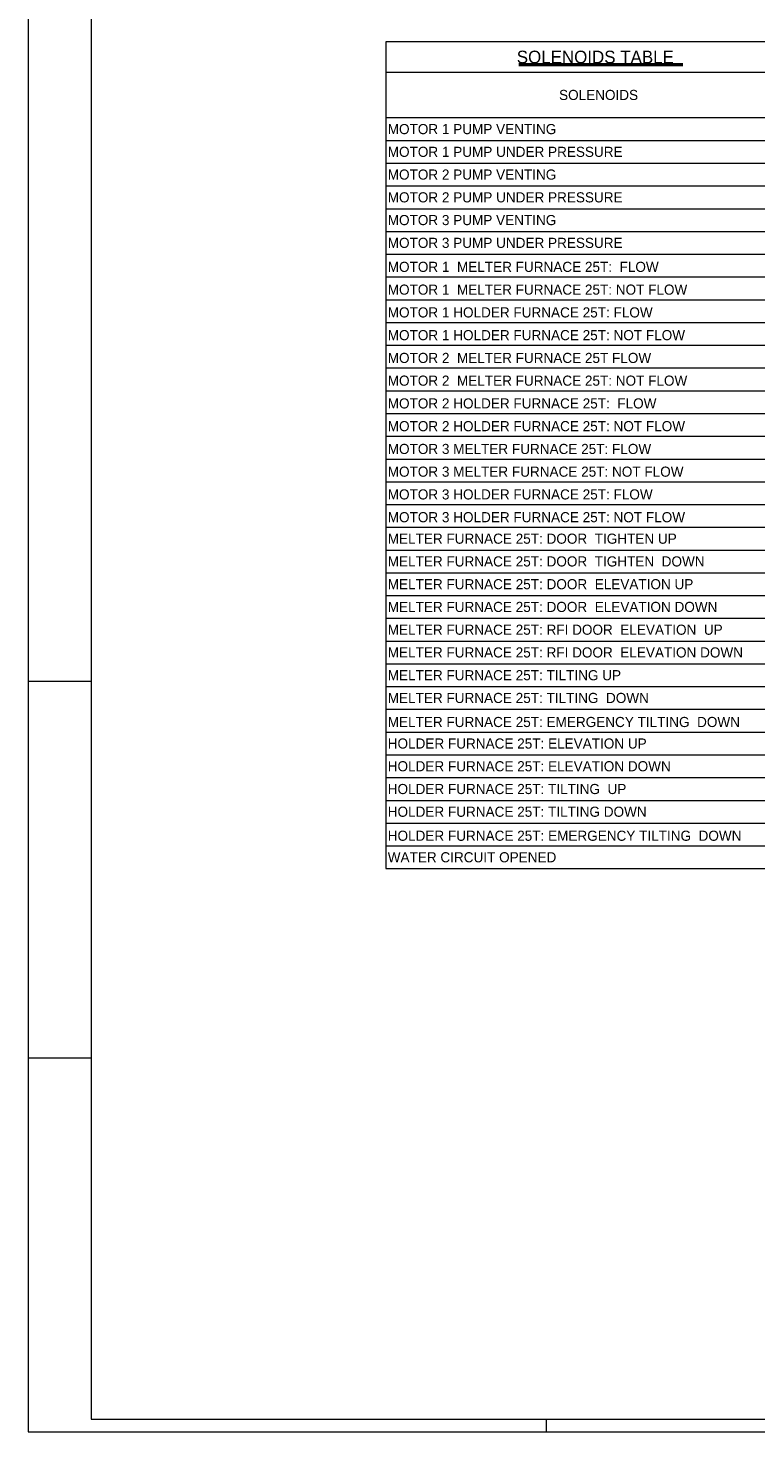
# Model space of a CAD drawing. Header units: millimetres. Extents: x 0 to 203, y 0 to 47.
# Tile 99 of 196: x 68 to 84, y 0 to 31. Entities that reach past the tile are written whole.
import ezdxf

# ---------------------------------------------------------------- set-up
doc = ezdxf.new("R2010")
doc.units = ezdxf.units.MM
doc.layers.add('PDF_Geomertry', color=7, linetype='Continuous')
doc.layers.add('PDF_Text', color=7, linetype='Continuous')
doc.styles.add('PDF Arial', font='txt')
doc.styles.add('PDF Arial Bold', font='txt')

msp = doc.modelspace()

# ---------------------------------------------------------------- linework, layer by layer
at = {"layer": 'PDF_Geomertry', "lineweight": 15}
for points in [[(68.346, 0.003), (134.469, 0.003), (134.469, 46.773), (68.346, 46.773), (68.346, 0.003)], [(69.736, 0.281), (134.191, 0.281), (134.191, 46.495), (69.736, 46.495), (69.736, 0.281)], [(76.209, 12.394), (116.418, 12.394), (116.418, 30.579), (76.209, 30.579), (76.209, 12.394)]]:
    msp.add_lwpolyline(points, close=True, dxfattribs=at)
at = {"layer": 'PDF_Geomertry', "lineweight": 50}
msp.add_lwpolyline([(79.133, 30.078), (82.739, 30.078)], dxfattribs=at)
at = {"layer": 'PDF_Geomertry', "lineweight": 15}
for points in [[(76.209, 29.912), (116.418, 29.912)], [(76.209, 28.911), (116.418, 28.911)], [(76.209, 28.41), (116.418, 28.41)], [(76.209, 27.91), (116.418, 27.91)], [(76.209, 27.409), (116.418, 27.409)], [(76.209, 26.909), (116.418, 26.909)], [(76.209, 26.408), (116.418, 26.408)], [(76.209, 25.908), (116.418, 25.908)], [(76.209, 25.407), (116.418, 25.407)], [(76.209, 24.907), (116.418, 24.907)], [(76.209, 24.406), (116.418, 24.406)], [(76.209, 23.906), (116.418, 23.906)], [(76.209, 23.405), (116.418, 23.405)], [(76.209, 22.905), (116.418, 22.905)], [(76.209, 22.404), (116.418, 22.404)], [(76.209, 21.904), (116.418, 21.904)], [(76.209, 21.403), (116.418, 21.403)], [(76.209, 20.902), (116.418, 20.902)], [(76.209, 20.402), (116.418, 20.402)], [(76.209, 19.901), (116.418, 19.901)], [(76.209, 19.401), (116.418, 19.401)], [(76.209, 18.901), (116.418, 18.901)], [(76.209, 18.4), (116.418, 18.4)], [(76.209, 17.9), (116.418, 17.9)], [(76.209, 17.399), (116.418, 17.399)], [(76.209, 16.899), (116.418, 16.899)], [(68.346, 16.52), (69.736, 16.52)], [(76.209, 16.398), (116.418, 16.398)], [(76.209, 15.898), (116.418, 15.898)], [(76.209, 15.397), (116.418, 15.397)], [(76.209, 14.897), (116.418, 14.897)], [(76.209, 14.396), (116.418, 14.396)], [(76.209, 13.895), (116.418, 13.895)], [(76.209, 13.395), (116.418, 13.395)], [(76.209, 12.894), (116.418, 12.894)], [(68.346, 8.234), (69.736, 8.234)], [(79.746, 0.003), (79.746, 0.281)]]:
    msp.add_lwpolyline(points, dxfattribs=at)

# ---------------------------------------------------------------- texts
at = {"layer": 'PDF_Text', "attachment_point": 7}
for s, insert, char_height, style in [('SOLENOIDS TABLE', (79.091, 30.102), 0.27835, 'PDF Arial Bold'), ('SOLENOIDS', (80.021, 29.296), 0.2227, 'PDF Arial Bold'), ('MOTOR 1 PUMP VENTING', (76.254, 28.545), 0.22274, 'PDF Arial'), ('MOTOR 1 PUMP UNDER PRESSURE', (76.254, 28.045), 0.22274, 'PDF Arial'), ('MOTOR 2 PUMP VENTING', (76.254, 27.545), 0.22274, 'PDF Arial'), ('MOTOR 2 PUMP UNDER PRESSURE', (76.254, 27.044), 0.22274, 'PDF Arial'), ('MOTOR 3 PUMP VENTING', (76.254, 26.544), 0.22274, 'PDF Arial'), ('MOTOR 3 PUMP UNDER PRESSURE', (76.254, 26.043), 0.22274, 'PDF Arial'), ('MOTOR 1  MELTER FURNACE 25T:  FLOW', (76.254, 25.515), 0.22274, 'PDF Arial'), ('MOTOR 1  MELTER FURNACE 25T: NOT FLOW', (76.254, 25.014), 0.22274, 'PDF Arial'), ('MOTOR 1 HOLDER FURNACE 25T: FLOW', (76.254, 24.513), 0.22274, 'PDF Arial'), ('MOTOR 1 HOLDER FURNACE 25T: NOT FLOW', (76.254, 24.013), 0.22274, 'PDF Arial'), ('MOTOR 2  MELTER FURNACE 25T FLOW', (76.254, 23.512), 0.22274, 'PDF Arial'), ('MOTOR 2  MELTER FURNACE 25T: NOT FLOW', (76.254, 23.012), 0.22274, 'PDF Arial'), ('MOTOR 2 HOLDER FURNACE 25T:  FLOW', (76.254, 22.511), 0.22274, 'PDF Arial'), ('MOTOR 2 HOLDER FURNACE 25T: NOT FLOW', (76.254, 22.011), 0.22274, 'PDF Arial'), ('MOTOR 3 MELTER FURNACE 25T: FLOW', (76.254, 21.51), 0.22274, 'PDF Arial'), ('MOTOR 3 MELTER FURNACE 25T: NOT FLOW', (76.254, 21.01), 0.22274, 'PDF Arial'), ('MOTOR 3 HOLDER FURNACE 25T: FLOW', (76.254, 20.51), 0.22274, 'PDF Arial'), ('MOTOR 3 HOLDER FURNACE 25T: NOT FLOW', (76.254, 20.009), 0.22274, 'PDF Arial'), ('MELTER FURNACE 25T: DOOR  TIGHTEN UP', (76.254, 19.536), 0.22274, 'PDF Arial'), ('MELTER FURNACE 25T: DOOR  TIGHTEN  DOWN', (76.254, 19.036), 0.22274, 'PDF Arial'), ('MELTER FURNACE 25T: DOOR  ELEVATION UP', (76.254, 18.535), 0.22274, 'PDF Arial'), ('MELTER FURNACE 25T: DOOR  ELEVATION DOWN', (76.254, 18.035), 0.22274, 'PDF Arial'), ('MELTER FURNACE 25T: RFI DOOR  ELEVATION  UP', (76.254, 17.534), 0.22274, 'PDF Arial'), ('MELTER FURNACE 25T: RFI DOOR  ELEVATION DOWN', (76.254, 17.034), 0.22274, 'PDF Arial'), ('MELTER FURNACE 25T: TILTING UP', (76.254, 16.533), 0.22274, 'PDF Arial'), ('MELTER FURNACE 25T: TILTING  DOWN', (76.254, 16.033), 0.22274, 'PDF Arial'), ('MELTER FURNACE 25T: EMERGENCY TILTING  DOWN', (76.254, 15.504), 0.22274, 'PDF Arial'), ('HOLDER FURNACE 25T: ELEVATION UP', (76.254, 15.031), 0.22274, 'PDF Arial'), ('HOLDER FURNACE 25T: ELEVATION DOWN', (76.254, 14.531), 0.22274, 'PDF Arial'), ('HOLDER FURNACE 25T: TILTING  UP', (76.254, 14.03), 0.22274, 'PDF Arial'), ('HOLDER FURNACE 25T: TILTING DOWN', (76.254, 13.53), 0.22274, 'PDF Arial'), ('HOLDER FURNACE 25T: EMERGENCY TILTING  DOWN', (76.254, 13.002), 0.22274, 'PDF Arial'), ('WATER CIRCUIT OPENED', (76.254, 12.529), 0.22274, 'PDF Arial')]:
    msp.add_mtext(s, dxfattribs=dict(at, insert=insert, char_height=char_height, style=style))

doc.saveas('drawing.dxf')
